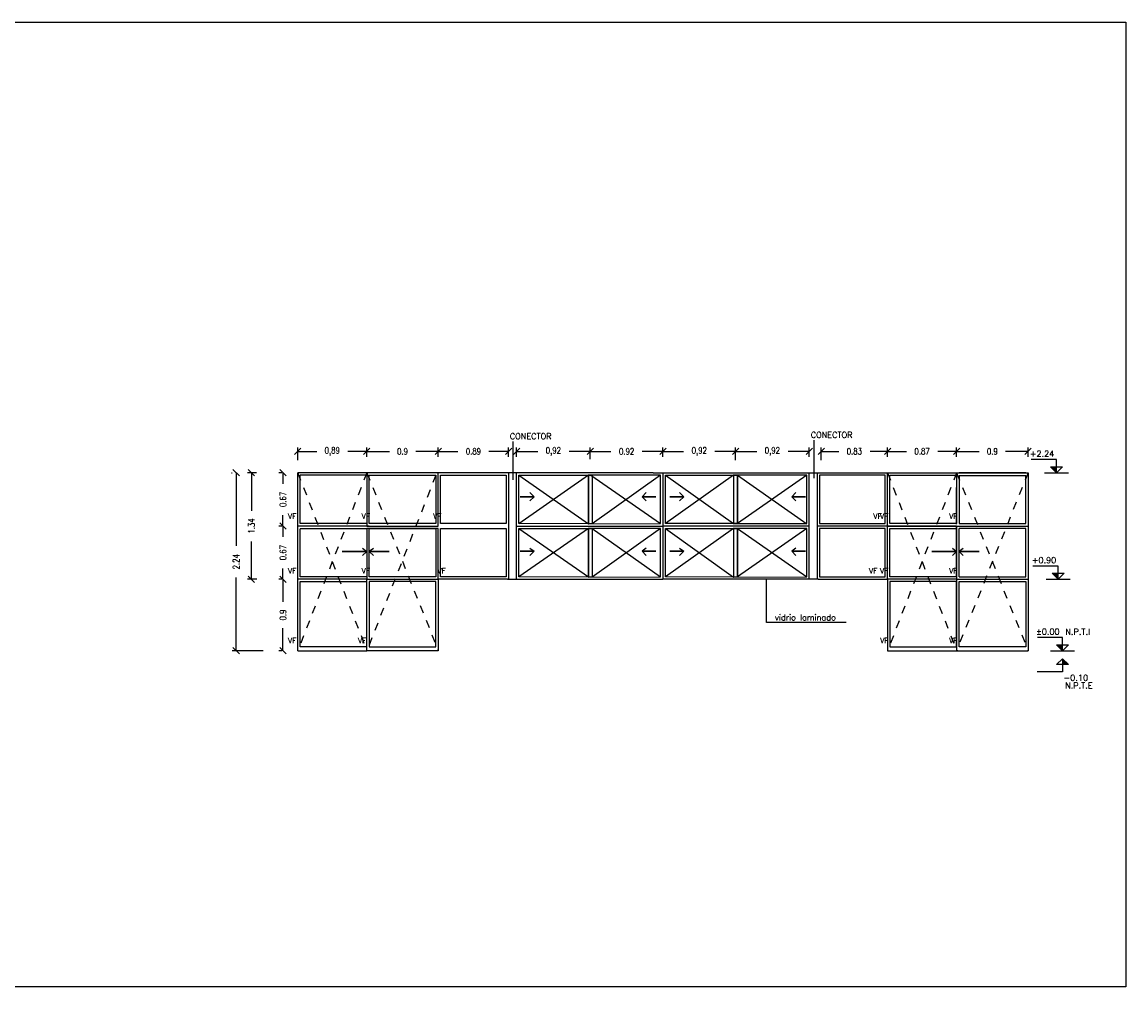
# Model space of a CAD drawing. Header units: millimetres. Extents: x -46 to 202, y -126 to 39.
# Tile 18 of 32: x -32 to -18, y 8 to 20. Entities that reach past the tile are written whole.
import ezdxf

# ---------------------------------------------------------------- set-up
doc = ezdxf.new("R2010")
doc.units = ezdxf.units.MM
doc.header["$LTSCALE"] = 0.01
doc.linetypes.add('HIDDEN', pattern=[0.375, 0.25, -0.125])
for name, color, linetype in [('A ALUMINIO', 4, 'Continuous'), ('A HERRERÍA', 4, 'Continuous'), ('A MURO VISTO', 2, 'Continuous'), ('A PROYECCION', 8, 'Continuous'), ('Acot-p', 2, 'Continuous'), ('NIVELES', 2, 'Continuous'), ('TEXTOS', 2, 'Continuous'), ('TXT', 3, 'Continuous'), ('TXT COTA', 3, 'Continuous'), ('TXT TERMINACIONES', 3, 'Continuous')]:
    doc.layers.add(name, color=color, linetype=linetype)
doc.styles.add('ESC20', font='romans.shx', dxfattribs={"height": 0.03})
doc.styles.add('ROMANS', font='romans.shx')
doc.styles.add('SaAS simplex', font='simplex.shx', dxfattribs={"width": 0.8})
doc.styles.add('STYLE2', font='romans.shx')
doc.dimstyles.new('COTAS 75', dxfattribs={"dimscale": 0.01, "dimtxt": 8, "dimasz": 8, "dimexe": 5, "dimexo": 20, "dimgap": 10, "dimtad": 0, "dimzin": 9, "dimdsep": 46, "dimtxsty": 'SaAS simplex', "dimblk": 'OBLIQUE', "dimcen": 0, "dimclrd": 8, "dimclre": 8, "dimclrt": 256, "dimadec": 1, "dimazin": 0, "dimtfac": 1, "dimtmove": 2, "dimatfit": 3, "dimldrblk": 'OBLIQUE', "dimfxl": 10, "dimlwd": -1, "dimlwe": -1, "dimarcsym": 0})

# ---------------------------------------------------------------- blocks, each defined once
blk = doc.blocks.new('*U7')
at = {"linetype": 'Continuous'}
blk.add_hatch(color=256, dxfattribs=at).paths.add_polyline_path([(-0.151, 7.751), (0, 7.6), (0, 7.751)])
for p, q in [((0, 7.933), (-0.635, 7.933)), ((0, 7.6), (0, 7.933)), ((0, 7.6), (-0.151, 7.751)), ((-0.151, 7.751), (0.151, 7.751)), ((0, 7.6), (0.151, 7.751))]:
    blk.add_line(p, q, dxfattribs=at)
blk.add_line((-0.3, 7.6), (0.3, 7.6))
at = {"linetype": 'Continuous', "style": 'STYLE2'}
blk.add_attdef('NIVEL', (-0.664, 8.005), '', height=0.15, dxfattribs=at)
blk = doc.blocks.new('*U4')
at = {"linetype": 'Continuous'}
blk.add_hatch(color=256, dxfattribs=at).paths.add_polyline_path([(-0.075, 2.825), (0, 2.9), (0, 2.825)])
for p, q in [((0, 2.9), (-0.075, 2.825)), ((-0.075, 2.825), (0.075, 2.825)), ((0, 2.9), (0, 2.733)), ((0, 2.9), (0.075, 2.825)), ((0, 2.733), (0.317, 2.733))]:
    blk.add_line(p, q, dxfattribs=at)
at = {"linetype": 'Continuous', "style": 'ROMANS'}
blk.add_attdef('NIVEL', (-0.014, 2.622), '', height=0.075, dxfattribs=at)
blk = doc.blocks.new('_Oblique')
at = {"layer": 'TXT COTA', "color": 0, "lineweight": -2}
blk.add_line((-0.5, -0.5), (0.5, 0.5), dxfattribs=at)
blk = doc.blocks.new('*D980')
at = {"layer": 'Defpoints', "color": 0, "ltscale": 0.025, "transparency": 16777216}
for p in [(-27.463, 15.024), (-27.463, 14.755, -0.06), (-28.333, 14.715)]:
    blk.add_point(p, dxfattribs=at)
at = {"layer": 'TXT COTA', "color": 8, "ltscale": 0.025, "transparency": 16777216}
for p, q in [((-28.333, 14.915), (-28.333, 15.074)), ((-28.333, 15.024), (-28.094, 15.024)), ((-27.463, 15.024), (-27.702, 15.024)), ((-27.463, 14.955), (-27.463, 15.074))]:
    blk.add_line(p, q, dxfattribs=at)
at = {"layer": 'TXT COTA', "color": 8, "ltscale": 0.025, "transparency": 16777216, "xscale": 0.08, "yscale": 0.08, "zscale": 0.08, "rotation": 180}
blk.add_blockref('_Oblique', (-28.333, 15.024), dxfattribs=at)
at = {"layer": 'TXT COTA', "color": 8, "ltscale": 0.025, "transparency": 16777216, "xscale": 0.08, "yscale": 0.08, "zscale": 0.08}
blk.add_blockref('_Oblique', (-27.463, 15.024), dxfattribs=at)
at = {"layer": 'TXT COTA', "ltscale": 0.025, "transparency": 16777216, "insert": (-27.898, 15.024), "char_height": 0.08, "attachment_point": 5, "style": 'SaAS simplex'}
blk.add_mtext('0,89', dxfattribs=at)
blk = doc.blocks.new('*D981')
at = {"layer": 'Defpoints', "color": 0, "ltscale": 0.025, "transparency": 16777216}
for p in [(-26.563, 15.024), (-27.463, 14.755, -0.06), (-26.563, 14.755, -0.06)]:
    blk.add_point(p, dxfattribs=at)
at = {"layer": 'TXT COTA', "color": 8, "ltscale": 0.025, "transparency": 16777216}
for p, q in [((-27.463, 14.955), (-27.463, 15.074)), ((-27.463, 15.024), (-27.178, 15.024)), ((-26.563, 15.024), (-26.847, 15.024)), ((-26.563, 14.955), (-26.563, 15.074))]:
    blk.add_line(p, q, dxfattribs=at)
at = {"layer": 'TXT COTA', "color": 8, "ltscale": 0.025, "transparency": 16777216, "xscale": 0.08, "yscale": 0.08, "zscale": 0.08, "rotation": 180}
blk.add_blockref('_Oblique', (-27.463, 15.024), dxfattribs=at)
at = {"layer": 'TXT COTA', "color": 8, "ltscale": 0.025, "transparency": 16777216, "xscale": 0.08, "yscale": 0.08, "zscale": 0.08}
blk.add_blockref('_Oblique', (-26.563, 15.024), dxfattribs=at)
at = {"layer": 'TXT COTA', "ltscale": 0.025, "transparency": 16777216, "insert": (-27.013, 15.024), "char_height": 0.08, "attachment_point": 5, "style": 'SaAS simplex'}
blk.add_mtext('0.9', dxfattribs=at)
blk = doc.blocks.new('*D982')
at = {"layer": 'Defpoints', "color": 0, "ltscale": 0.025, "transparency": 16777216}
for p in [(-25.677, 15.024), (-26.563, 14.755, -0.06), (-25.677, 14.755)]:
    blk.add_point(p, dxfattribs=at)
at = {"layer": 'TXT COTA', "color": 8, "ltscale": 0.025, "transparency": 16777216}
for p, q in [((-26.563, 14.955), (-26.563, 15.074)), ((-26.563, 15.024), (-26.316, 15.024)), ((-25.677, 15.024), (-25.924, 15.024)), ((-25.677, 14.955), (-25.677, 15.074))]:
    blk.add_line(p, q, dxfattribs=at)
at = {"layer": 'TXT COTA', "color": 8, "ltscale": 0.025, "transparency": 16777216, "xscale": 0.08, "yscale": 0.08, "zscale": 0.08, "rotation": 180}
blk.add_blockref('_Oblique', (-26.563, 15.024), dxfattribs=at)
at = {"layer": 'TXT COTA', "color": 8, "ltscale": 0.025, "transparency": 16777216, "xscale": 0.08, "yscale": 0.08, "zscale": 0.08}
blk.add_blockref('_Oblique', (-25.677, 15.024), dxfattribs=at)
at = {"layer": 'TXT COTA', "ltscale": 0.025, "transparency": 16777216, "insert": (-26.12, 15.024), "char_height": 0.08, "attachment_point": 5, "style": 'SaAS simplex'}
blk.add_mtext('0.89', dxfattribs=at)
blk = doc.blocks.new('*D983')
at = {"layer": 'Defpoints', "color": 0, "ltscale": 0.025, "transparency": 16777216}
for p in [(-24.649, 15.024), (-25.577, 14.755, -0.029), (-24.649, 14.725, -0.016)]:
    blk.add_point(p, dxfattribs=at)
at = {"layer": 'TXT COTA', "color": 8, "ltscale": 0.025, "transparency": 16777216}
for p, q in [((-25.577, 14.955), (-25.577, 15.074)), ((-25.577, 15.024), (-25.311, 15.024)), ((-24.649, 15.024), (-24.916, 15.024)), ((-24.649, 14.925), (-24.649, 15.074))]:
    blk.add_line(p, q, dxfattribs=at)
at = {"layer": 'TXT COTA', "color": 8, "ltscale": 0.025, "transparency": 16777216, "xscale": 0.08, "yscale": 0.08, "zscale": 0.08, "rotation": 180}
blk.add_blockref('_Oblique', (-25.577, 15.024), dxfattribs=at)
at = {"layer": 'TXT COTA', "color": 8, "ltscale": 0.025, "transparency": 16777216, "xscale": 0.08, "yscale": 0.08, "zscale": 0.08}
blk.add_blockref('_Oblique', (-24.649, 15.024), dxfattribs=at)
at = {"layer": 'TXT COTA', "ltscale": 0.025, "transparency": 16777216, "insert": (-25.113, 15.024), "char_height": 0.08, "attachment_point": 5, "style": 'SaAS simplex'}
blk.add_mtext('0,92', dxfattribs=at)
blk = doc.blocks.new('*D984')
at = {"layer": 'Defpoints', "color": 0, "ltscale": 0.025, "transparency": 16777216}
for p in [(-23.733, 15.024), (-23.733, 14.755, -0.03), (-24.649, 14.725, -0.016)]:
    blk.add_point(p, dxfattribs=at)
at = {"layer": 'TXT COTA', "color": 8, "ltscale": 0.025, "transparency": 16777216}
for p, q in [((-24.649, 14.925), (-24.649, 15.074)), ((-24.649, 15.024), (-24.389, 15.024)), ((-23.733, 15.024), (-23.994, 15.024)), ((-23.733, 14.955), (-23.733, 15.074))]:
    blk.add_line(p, q, dxfattribs=at)
at = {"layer": 'TXT COTA', "color": 8, "ltscale": 0.025, "transparency": 16777216, "xscale": 0.08, "yscale": 0.08, "zscale": 0.08, "rotation": 180}
blk.add_blockref('_Oblique', (-24.649, 15.024), dxfattribs=at)
at = {"layer": 'TXT COTA', "color": 8, "ltscale": 0.025, "transparency": 16777216, "xscale": 0.08, "yscale": 0.08, "zscale": 0.08}
blk.add_blockref('_Oblique', (-23.733, 15.024), dxfattribs=at)
at = {"layer": 'TXT COTA', "ltscale": 0.025, "transparency": 16777216, "insert": (-24.191, 15.024), "char_height": 0.08, "attachment_point": 5, "style": 'SaAS simplex'}
blk.add_mtext('0.92', dxfattribs=at)
blk = doc.blocks.new('*D985')
at = {"layer": 'Defpoints', "color": 0, "ltscale": 0.025, "transparency": 16777216}
for p in [(-22.819, 15.024), (-23.733, 14.755, -0.03), (-22.819, 14.725, 0.028)]:
    blk.add_point(p, dxfattribs=at)
at = {"layer": 'TXT COTA', "color": 8, "ltscale": 0.025, "transparency": 16777216}
for p, q in [((-23.733, 14.955), (-23.733, 15.074)), ((-23.733, 15.024), (-23.474, 15.024)), ((-22.819, 15.024), (-23.079, 15.024)), ((-22.819, 14.925), (-22.819, 15.074))]:
    blk.add_line(p, q, dxfattribs=at)
at = {"layer": 'TXT COTA', "color": 8, "ltscale": 0.025, "transparency": 16777216, "xscale": 0.08, "yscale": 0.08, "zscale": 0.08, "rotation": 180}
blk.add_blockref('_Oblique', (-23.733, 15.024), dxfattribs=at)
at = {"layer": 'TXT COTA', "color": 8, "ltscale": 0.025, "transparency": 16777216, "xscale": 0.08, "yscale": 0.08, "zscale": 0.08}
blk.add_blockref('_Oblique', (-22.819, 15.024), dxfattribs=at)
at = {"layer": 'TXT COTA', "ltscale": 0.025, "transparency": 16777216, "insert": (-23.276, 15.024), "char_height": 0.08, "attachment_point": 5, "style": 'SaAS simplex'}
blk.add_mtext('0,92', dxfattribs=at)
blk = doc.blocks.new('*D986')
at = {"layer": 'Defpoints', "color": 0, "ltscale": 0.025, "transparency": 16777216}
for p in [(-20.905, 15.024), (-20.905, 14.755, -0.06), (-21.74, 14.715)]:
    blk.add_point(p, dxfattribs=at)
at = {"layer": 'TXT COTA', "color": 8, "ltscale": 0.025, "transparency": 16777216}
for p, q in [((-21.74, 14.915), (-21.74, 15.074)), ((-21.74, 15.024), (-21.52, 15.024)), ((-20.905, 15.024), (-21.125, 15.024)), ((-20.905, 14.955), (-20.905, 15.074))]:
    blk.add_line(p, q, dxfattribs=at)
at = {"layer": 'TXT COTA', "color": 8, "ltscale": 0.025, "transparency": 16777216, "xscale": 0.08, "yscale": 0.08, "zscale": 0.08, "rotation": 180}
blk.add_blockref('_Oblique', (-21.74, 15.024), dxfattribs=at)
at = {"layer": 'TXT COTA', "color": 8, "ltscale": 0.025, "transparency": 16777216, "xscale": 0.08, "yscale": 0.08, "zscale": 0.08}
blk.add_blockref('_Oblique', (-20.905, 15.024), dxfattribs=at)
at = {"layer": 'TXT COTA', "ltscale": 0.025, "transparency": 16777216, "insert": (-21.323, 15.024), "char_height": 0.08, "attachment_point": 5, "style": 'SaAS simplex'}
blk.add_mtext('0.83', dxfattribs=at)
blk = doc.blocks.new('*D987')
at = {"layer": 'Defpoints', "color": 0, "ltscale": 0.025, "transparency": 16777216}
for p in [(-20.035, 15.024), (-20.905, 14.755, -0.06), (-20.035, 14.755, -0.029)]:
    blk.add_point(p, dxfattribs=at)
at = {"layer": 'TXT COTA', "color": 8, "ltscale": 0.025, "transparency": 16777216}
for p, q in [((-20.905, 14.955), (-20.905, 15.074)), ((-20.905, 15.024), (-20.668, 15.024)), ((-20.035, 15.024), (-20.273, 15.024)), ((-20.035, 14.955), (-20.035, 15.074))]:
    blk.add_line(p, q, dxfattribs=at)
at = {"layer": 'TXT COTA', "color": 8, "ltscale": 0.025, "transparency": 16777216, "xscale": 0.08, "yscale": 0.08, "zscale": 0.08, "rotation": 180}
blk.add_blockref('_Oblique', (-20.905, 15.024), dxfattribs=at)
at = {"layer": 'TXT COTA', "color": 8, "ltscale": 0.025, "transparency": 16777216, "xscale": 0.08, "yscale": 0.08, "zscale": 0.08}
blk.add_blockref('_Oblique', (-20.035, 15.024), dxfattribs=at)
at = {"layer": 'TXT COTA', "ltscale": 0.025, "transparency": 16777216, "insert": (-20.47, 15.024), "char_height": 0.08, "attachment_point": 5, "style": 'SaAS simplex'}
blk.add_mtext('0.87', dxfattribs=at)
blk = doc.blocks.new('*D988')
at = {"layer": 'Defpoints', "color": 0, "ltscale": 0.025, "transparency": 16777216}
for p in [(-28.651, 14.755), (-28.915, 13.415), (-28.648, 13.415, -0.059)]:
    blk.add_point(p, dxfattribs=at)
at = {"layer": 'TXT COTA', "color": 8, "ltscale": 0.025, "transparency": 16777216}
for p, q in [((-28.851, 14.755), (-28.965, 14.755)), ((-28.915, 14.755), (-28.915, 14.278)), ((-28.915, 13.415), (-28.915, 13.892)), ((-28.848, 13.415), (-28.965, 13.415))]:
    blk.add_line(p, q, dxfattribs=at)
at = {"layer": 'TXT COTA', "color": 8, "ltscale": 0.025, "transparency": 16777216, "xscale": 0.08, "yscale": 0.08, "zscale": 0.08}
for p, rotation in [((-28.915, 14.755), 90), ((-28.915, 13.415), 270)]:
    blk.add_blockref('_Oblique', p, dxfattribs=dict(at, rotation=rotation))
at = {"layer": 'TXT COTA', "ltscale": 0.025, "transparency": 16777216, "insert": (-28.915, 14.085), "char_height": 0.08, "attachment_point": 5, "rotation": 90, "style": 'SaAS simplex'}
blk.add_mtext('1.34', dxfattribs=at)
blk = doc.blocks.new('*D989')
at = {"layer": 'Defpoints', "color": 0, "transparency": 16777216}
for p in [(-29.108, 14.755), (-28.965, 14.755), (-28.569, 12.515, 0.145)]:
    blk.add_point(p, dxfattribs=at)
at = {"layer": 'TXT COTA', "color": 8, "transparency": 16777216}
for p, q in [((-29.165, 14.755), (-29.158, 14.755)), ((-29.108, 14.755), (-29.108, 13.834)), ((-29.108, 12.515), (-29.108, 13.436)), ((-28.769, 12.515), (-29.158, 12.515))]:
    blk.add_line(p, q, dxfattribs=at)
at = {"layer": 'TXT COTA', "color": 8, "transparency": 16777216, "xscale": 0.08, "yscale": 0.08, "zscale": 0.08}
for p, rotation in [((-29.108, 14.755), 90), ((-29.108, 12.515), 270)]:
    blk.add_blockref('_Oblique', p, dxfattribs=dict(at, rotation=rotation))
at = {"layer": 'TXT COTA', "transparency": 16777216, "insert": (-29.108, 13.635), "char_height": 0.08, "attachment_point": 5, "rotation": 90, "style": 'SaAS simplex'}
blk.add_mtext('2.24', dxfattribs=at)
blk = doc.blocks.new('*D990')
at = {"layer": 'Defpoints', "color": 0, "ltscale": 0.025, "transparency": 16777216}
for p in [(-28.333, 14.755), (-28.519, 14.085), (-28.333, 14.085, -0.204)]:
    blk.add_point(p, dxfattribs=at)
at = {"layer": 'TXT COTA', "color": 8, "ltscale": 0.025, "transparency": 16777216}
for p, q in [((-28.533, 14.755), (-28.569, 14.755)), ((-28.519, 14.755), (-28.519, 14.618)), ((-28.519, 14.085), (-28.519, 14.222)), ((-28.533, 14.085), (-28.569, 14.085))]:
    blk.add_line(p, q, dxfattribs=at)
at = {"layer": 'TXT COTA', "color": 8, "ltscale": 0.025, "transparency": 16777216, "xscale": 0.08, "yscale": 0.08, "zscale": 0.08}
for p, rotation in [((-28.519, 14.755), 90), ((-28.519, 14.085), 270)]:
    blk.add_blockref('_Oblique', p, dxfattribs=dict(at, rotation=rotation))
at = {"layer": 'TXT COTA', "ltscale": 0.025, "transparency": 16777216, "insert": (-28.519, 14.42), "char_height": 0.08, "attachment_point": 5, "rotation": 90, "style": 'SaAS simplex'}
blk.add_mtext('0.67', dxfattribs=at)
blk = doc.blocks.new('*D991')
at = {"layer": 'Defpoints', "color": 0, "ltscale": 0.025, "transparency": 16777216}
for p in [(-28.333, 14.085, -0.204), (-28.519, 13.415), (-28.332, 13.415, -0.06)]:
    blk.add_point(p, dxfattribs=at)
at = {"layer": 'TXT COTA', "color": 8, "ltscale": 0.025, "transparency": 16777216}
for p, q in [((-28.533, 14.085), (-28.569, 14.085)), ((-28.519, 14.085), (-28.519, 13.947)), ((-28.519, 13.415), (-28.519, 13.552)), ((-28.532, 13.415), (-28.569, 13.415))]:
    blk.add_line(p, q, dxfattribs=at)
at = {"layer": 'TXT COTA', "color": 8, "ltscale": 0.025, "transparency": 16777216, "xscale": 0.08, "yscale": 0.08, "zscale": 0.08}
for p, rotation in [((-28.519, 14.085), 90), ((-28.519, 13.415), 270)]:
    blk.add_blockref('_Oblique', p, dxfattribs=dict(at, rotation=rotation))
at = {"layer": 'TXT COTA', "ltscale": 0.025, "transparency": 16777216, "insert": (-28.519, 13.75), "char_height": 0.08, "attachment_point": 5, "rotation": 90, "style": 'SaAS simplex'}
blk.add_mtext('0.67', dxfattribs=at)
blk = doc.blocks.new('*D992')
at = {"layer": 'Defpoints', "color": 0, "ltscale": 0.025, "transparency": 16777216}
for p in [(-21.89, 15.024), (-21.89, 14.755, -0.029), (-22.819, 14.715)]:
    blk.add_point(p, dxfattribs=at)
at = {"layer": 'TXT COTA', "color": 8, "ltscale": 0.025, "transparency": 16777216}
for p, q in [((-22.819, 14.915), (-22.819, 15.074)), ((-22.819, 15.024), (-22.552, 15.024)), ((-21.89, 15.024), (-22.157, 15.024)), ((-21.89, 14.955), (-21.89, 15.074))]:
    blk.add_line(p, q, dxfattribs=at)
at = {"layer": 'TXT COTA', "color": 8, "ltscale": 0.025, "transparency": 16777216, "xscale": 0.08, "yscale": 0.08, "zscale": 0.08, "rotation": 180}
blk.add_blockref('_Oblique', (-22.819, 15.024), dxfattribs=at)
at = {"layer": 'TXT COTA', "color": 8, "ltscale": 0.025, "transparency": 16777216, "xscale": 0.08, "yscale": 0.08, "zscale": 0.08}
blk.add_blockref('_Oblique', (-21.89, 15.024), dxfattribs=at)
at = {"layer": 'TXT COTA', "ltscale": 0.025, "transparency": 16777216, "insert": (-22.355, 15.024), "char_height": 0.08, "attachment_point": 5, "style": 'SaAS simplex'}
blk.add_mtext('0,92', dxfattribs=at)
blk = doc.blocks.new('*D993')
at = {"layer": 'Defpoints', "color": 0, "ltscale": 0.025, "transparency": 16777216}
for p in [(-19.135, 15.024), (-20.035, 14.755, -0.06), (-19.135, 14.755, -0.029)]:
    blk.add_point(p, dxfattribs=at)
at = {"layer": 'TXT COTA', "color": 8, "ltscale": 0.025, "transparency": 16777216}
for p, q in [((-20.035, 14.955), (-20.035, 15.074)), ((-20.035, 15.024), (-19.751, 15.024)), ((-19.135, 15.024), (-19.42, 15.024)), ((-19.135, 14.955), (-19.135, 15.074))]:
    blk.add_line(p, q, dxfattribs=at)
at = {"layer": 'TXT COTA', "color": 8, "ltscale": 0.025, "transparency": 16777216, "xscale": 0.08, "yscale": 0.08, "zscale": 0.08, "rotation": 180}
blk.add_blockref('_Oblique', (-20.035, 15.024), dxfattribs=at)
at = {"layer": 'TXT COTA', "color": 8, "ltscale": 0.025, "transparency": 16777216, "xscale": 0.08, "yscale": 0.08, "zscale": 0.08}
blk.add_blockref('_Oblique', (-19.135, 15.024), dxfattribs=at)
at = {"layer": 'TXT COTA', "ltscale": 0.025, "transparency": 16777216, "insert": (-19.585, 15.024), "char_height": 0.08, "attachment_point": 5, "style": 'SaAS simplex'}
blk.add_mtext('0.9', dxfattribs=at)
blk = doc.blocks.new('*D994')
at = {"layer": 'Defpoints', "color": 0, "ltscale": 0.025, "transparency": 16777216}
for p in [(-28.333, 13.415, -0.204), (-28.519, 12.515), (-28.332, 12.515, -0.203)]:
    blk.add_point(p, dxfattribs=at)
at = {"layer": 'TXT COTA', "color": 8, "ltscale": 0.025, "transparency": 16777216}
for p, q in [((-28.533, 13.415), (-28.569, 13.415)), ((-28.519, 13.415), (-28.519, 13.13)), ((-28.519, 12.515), (-28.519, 12.799)), ((-28.532, 12.515), (-28.569, 12.515))]:
    blk.add_line(p, q, dxfattribs=at)
at = {"layer": 'TXT COTA', "color": 8, "ltscale": 0.025, "transparency": 16777216, "xscale": 0.08, "yscale": 0.08, "zscale": 0.08}
for p, rotation in [((-28.519, 13.415), 90), ((-28.519, 12.515), 270)]:
    blk.add_blockref('_Oblique', p, dxfattribs=dict(at, rotation=rotation))
at = {"layer": 'TXT COTA', "ltscale": 0.025, "transparency": 16777216, "insert": (-28.519, 12.965), "char_height": 0.08, "attachment_point": 5, "rotation": 90, "style": 'SaAS simplex'}
blk.add_mtext('0.9', dxfattribs=at)

msp = doc.modelspace()

# ---------------------------------------------------------------- linework, layer by layer
at = {"layer": 'A ALUMINIO'}
for p, q in [((-28.333, 12.515), (-28.333, 14.755, 0.059)), ((-25.577, 13.415, -0.029), (-25.577, 14.755, 0.029)), ((-23.733, 14.755, 0.029), (-23.733, 13.414, -0.001)), ((-21.89, 13.415, -0.029), (-21.89, 14.755, 0.029)), ((-20.905, 13.415), (-20.905, 14.755, -0.001)), ((-20.035, 14.755, 0.03), (-19.135, 14.755, 0.03)), ((-19.165, 14.755, 0.03), (-20.005, 14.755, 0.03)), ((-19.135, 14.755, 0.03), (-19.135, 12.515, 0.03)), ((-27.463, 14.725, 0.029), (-28.303, 14.725, 0.029)), ((-28.303, 14.115, 0), (-28.303, 14.725, 0)), ((-24.672, 14.113, -0.028), (-24.672, 14.725, 0.086)), ((-22.795, 14.115, 0.087), (-22.796, 14.725, 0.086)), ((-20.005, 14.72, 0), (-20.005, 14.115, -0.087)), ((-20.005, 14.72, 0), (-19.165, 14.72, 0)), ((-20.035, 14.107, -0.088), (-20.035, 14.57, 0)), ((-27.432, 14.085, -0.146), (-28.332, 14.085, -0.146)), ((-27.463, 14.115, 0.001), (-28.303, 14.115, 0)), ((-28.303, 13.445), (-28.303, 14.048, 0)), ((-27.463, 14.048, 0.001), (-28.303, 14.048, 0)), ((-24.672, 13.443, 0.03), (-24.672, 14.054, -0.031)), ((-22.795, 13.443, 0.03), (-22.795, 14.055, 0.088)), ((-20.035, 13.445), (-20.035, 14.077, -0.088)), ((-20.005, 13.445), (-20.005, 14.055, -0.087)), ((-27.463, 13.415), (-28.332, 13.415, -0.001)), ((-27.463, 13.445), (-28.303, 13.445)), ((-28.302, 12.565), (-28.303, 13.385)), ((-28.303, 13.385), (-27.463, 13.385)), ((-25.691, 13.415, -0.088), (-26.563, 13.415)), ((-21.777, 13.415, -0.088), (-20.905, 13.415)), ((-20.905, 13.415, 0.029), (-20.905, 12.515, 0.015)), ((-20.035, 13.415), (-20.905, 13.415, 0.029)), ((-20.035, 13.415), (-20.035, 12.515, 0.015)), ((-28.332, 12.515), (-27.462, 12.515)), ((-27.462, 12.565), (-28.302, 12.565)), ((-20.905, 12.515, 0.043), (-19.135, 12.515, 0.03))]:
    msp.add_line(p, q, dxfattribs=at)
for points, elevation in [([(-23.856, 14.755), (-26.297, 14.755), (-28.333, 14.755)], 0.059), ([(-23.856, 14.755), (-20.035, 14.755)], 0.03), ([(-25.547, 14.725), (-24.672, 14.725)], -0.001), ([(-25.577, 14.085), (-23.733, 14.085)], -0.058), ([(-21.89, 14.085), (-23.733, 14.085)], -0.058), ([(-20.035, 14.085), (-21.79, 14.085)], -0.058), ([(-20.905, 14.077), (-20.905, 14.085), (-20.035, 14.085), (-20.035, 13.415)], 0)]:
    msp.add_lwpolyline(points, dxfattribs=dict(at, elevation=elevation))
for points, elevation in [([(-26.563, 14.755), (-27.463, 14.755), (-27.463, 14.085), (-26.563, 14.085)], -0.001), ([(-25.677, 13.415), (-25.577, 13.415), (-25.577, 14.755), (-25.677, 14.755)], 0.059), ([(-21.79, 13.415), (-21.89, 13.415), (-21.89, 14.755), (-21.79, 14.755)], 0.059), ([(-26.593, 14.115), (-27.433, 14.115), (-27.433, 14.725), (-26.593, 14.725)], -0.001), ([(-26.533, 14.725), (-25.707, 14.725), (-25.707, 14.115), (-26.533, 14.115)], -0.001), ([(-25.547, 14.725), (-24.625, 14.725), (-24.625, 14.113), (-25.547, 14.115)], 0.087), ([(-23.766, 14.725), (-24.672, 14.725), (-24.672, 14.113), (-23.766, 14.115)], -0.001), ([(-23.702, 14.725), (-22.796, 14.725), (-22.796, 14.115), (-23.702, 14.115)], -0.001), ([(-21.921, 14.725), (-22.843, 14.725), (-22.843, 14.115), (-21.921, 14.115)], 0.087), ([(-20.935, 14.725), (-21.76, 14.725), (-21.76, 14.115), (-20.935, 14.115)], -0.001), ([(-20.875, 14.725), (-20.035, 14.725), (-20.035, 14.115), (-20.875, 14.115)], -0.001), ([(-26.563, 14.055), (-27.463, 14.055), (-27.463, 13.415), (-26.563, 13.415)], 0), ([(-26.593, 13.445), (-27.433, 13.445), (-27.433, 14.055), (-26.593, 14.055)], 0), ([(-26.533, 14.055), (-25.707, 14.055), (-25.707, 13.445), (-26.533, 13.445)], 0), ([(-25.547, 14.055), (-24.625, 14.053), (-24.625, 13.443), (-25.547, 13.445)], 0.088), ([(-23.766, 14.055), (-24.672, 14.053), (-24.672, 13.443), (-23.766, 13.445)], 0), ([(-23.702, 14.055), (-22.795, 14.055), (-22.795, 13.443), (-23.702, 13.445)], 0), ([(-21.921, 14.055), (-22.843, 14.055), (-22.843, 13.443), (-21.921, 13.445)], 0.088), ([(-20.935, 14.055), (-21.76, 14.055), (-21.76, 13.445), (-20.935, 13.445)], 0), ([(-20.875, 14.055), (-20.035, 14.055), (-20.035, 13.445), (-20.875, 13.445)], 0), ([(-27.463, 13.415), (-26.563, 13.415), (-26.562, 12.515), (-27.462, 12.515)], 0), ([(-27.432, 12.565), (-26.592, 12.565), (-26.593, 13.385), (-27.433, 13.385)], 0), ([(-20.875, 12.565), (-20.035, 12.565), (-20.035, 13.385), (-20.875, 13.385)], 0), ([(-19.165, 12.565), (-20.005, 12.565), (-20.005, 13.385), (-19.165, 13.385)], 0)]:
    msp.add_lwpolyline(points, close=True, dxfattribs=dict(at, elevation=elevation))
for points in [[(-25.691, 13.415), (-23.733, 13.415)], [(-21.777, 13.415), (-23.734, 13.415)]]:
    msp.add_lwpolyline(points, dxfattribs=at)
at = {"layer": 'A HERRERÍA'}
for p, q in [((-20.035, 14.085, -0.058), (-19.135, 14.085, -0.058)), ((-20.035, 14.085, -0.058), (-19.135, 14.085, -0.058)), ((-20.035, 13.415), (-19.135, 13.415))]:
    msp.add_line(p, q, dxfattribs=at)
at = {"layer": 'A HERRERÍA', "elevation": 0}
for points in [[(-20.005, 14.115), (-19.165, 14.115), (-19.165, 14.72)], [(-20.005, 13.445), (-19.165, 13.445), (-19.165, 14.055), (-20.005, 14.055)]]:
    msp.add_lwpolyline(points, dxfattribs=at)
at = {"layer": 'A MURO VISTO', "color": 5, "elevation": 0.087}
msp.add_lwpolyline([(-22.843, 14.725), (-22.796, 14.725)], dxfattribs=at)
at = {"layer": 'A PROYECCION', "linetype": 'HIDDEN'}
for p, q in [((-28.333, 14.755, 0.03), (-27.462, 12.515)), ((-27.463, 14.755, -0.001), (-28.332, 12.515)), ((-27.463, 14.755, -0.001), (-26.562, 12.515)), ((-20.035, 14.755, -0.001), (-20.905, 12.515, 0.043)), ((-20.905, 14.755, 0.03), (-20.035, 12.515, 0.015)), ((-19.135, 14.755, 0.03), (-20.035, 12.515, 0.015)), ((-20.035, 14.755, -0.001), (-19.135, 12.515, 0.015)), ((-26.593, 14.725, -0.001), (-27.462, 12.515))]:
    msp.add_line(p, q, dxfattribs=at)
at = {"layer": 'A PROYECCION'}
for p, q in [((-24.672, 14.725, 0.028), (-25.547, 14.113, -0.089)), ((-25.547, 14.725, -0.001), (-24.672, 14.113, -0.028)), ((-24.642, 14.725, 0.028), (-23.766, 14.115, -0.09)), ((-23.766, 14.725, -0.001), (-24.625, 14.113, -0.001)), ((-22.843, 14.725, 0.087), (-23.702, 14.115, -0.09)), ((-23.702, 14.725, -0.001), (-22.843, 14.115, -0.087)), ((-22.796, 14.725, 0.028), (-21.921, 14.113, -0.089)), ((-21.921, 14.725, -0.001), (-22.795, 14.115, 0.087)), ((-25.547, 14.055, -0.088), (-24.672, 13.445, 0.03)), ((-24.672, 14.054, -0.031), (-25.547, 13.445, 0)), ((-23.766, 14.055, -0.088), (-24.625, 13.443, 0.088)), ((-24.625, 14.053, 0), (-23.766, 13.445, -0.001)), ((-22.843, 14.055, -0.087), (-23.702, 13.445, -0.001)), ((-23.702, 14.055, -0.088), (-22.843, 13.443, 0.088)), ((-22.795, 14.055, 0.088), (-21.921, 13.445, 0)), ((-21.921, 14.055, -0.088), (-22.795, 13.445, 0.03)), ((-27.463, 13.765), (-27.774, 13.765)), ((-27.774, 13.765), (-27.463, 13.765)), ((-27.516, 13.804, 0), (-27.463, 13.765)), ((-27.463, 13.765), (-27.516, 13.712)), ((-27.379, 13.803, 0), (-27.433, 13.765)), ((-27.433, 13.765), (-27.18, 13.765)), ((-27.18, 13.765), (-27.433, 13.765)), ((-27.433, 13.765), (-27.379, 13.712)), ((-20.035, 13.765, -0.001), (-20.346, 13.765, -0.001)), ((-20.346, 13.765, -0.001), (-20.035, 13.765, -0.001)), ((-20.088, 13.804, -0.001), (-20.035, 13.765, -0.001)), ((-20.035, 13.765, -0.001), (-20.088, 13.712, -0.001)), ((-19.952, 13.803, -0.001), (-20.005, 13.765, -0.001)), ((-20.005, 13.765, -0.001), (-19.753, 13.765, -0.001)), ((-19.753, 13.765, -0.001), (-20.005, 13.765, -0.001)), ((-20.005, 13.765, -0.001), (-19.952, 13.712, -0.001))]:
    msp.add_line(p, q, dxfattribs=at)
for points, elevation in [([(-25.409, 14.506), (-25.356, 14.453), (-25.53, 14.453), (-25.356, 14.453), (-25.409, 14.4)], -0.03), ([(-23.944, 14.506), (-23.997, 14.453), (-23.823, 14.453), (-23.997, 14.453), (-23.944, 14.4)], -0.001), ([(-23.524, 14.506), (-23.471, 14.453), (-23.645, 14.453), (-23.471, 14.453), (-23.524, 14.4)], -0.001), ([(-22.058, 14.506), (-22.112, 14.453), (-21.938, 14.453), (-22.112, 14.453), (-22.058, 14.4)], -0.03), ([(-25.409, 13.807), (-25.356, 13.768), (-25.53, 13.768), (-25.356, 13.768), (-25.409, 13.715)], -0.029), ([(-23.944, 13.807), (-23.997, 13.768), (-23.823, 13.768), (-23.997, 13.768), (-23.944, 13.715)], 0), ([(-23.524, 13.807), (-23.471, 13.768), (-23.645, 13.768), (-23.471, 13.768), (-23.524, 13.715)], 0), ([(-22.058, 13.807), (-22.112, 13.768), (-21.938, 13.768), (-22.112, 13.768), (-22.058, 13.715)], -0.029)]:
    msp.add_lwpolyline(points, dxfattribs=dict(at, elevation=elevation))
at = {"layer": 'TXT'}
msp.add_lwpolyline([(-45.705, 20.429), (-17.903, 20.429), (-17.903, 8.283), (-45.705, 8.283)], close=True, dxfattribs=at)
at = {"layer": 'TXT COTA', "color": 1}
for p, q in [((-21.831, 14.686, 0.059), (-21.831, 15.166, 0.059)), ((-25.62, 14.668, 0.059), (-25.62, 15.149, 0.059))]:
    msp.add_line(p, q, dxfattribs=at)
at = {"layer": 'TXT COTA', "color": 1, "elevation": 0.059}
msp.add_lwpolyline([(-21.425, 12.87), (-22.429, 12.87), (-22.429, 13.406)], dxfattribs=at)

# ---------------------------------------------------------------- block references
at = {"layer": 'Acot-p', "ltscale": 0.025}
ref = msp.add_blockref('*U4', (-18.703, 9.515), dxfattribs=dict(at, xscale=-1))
ref.add_attrib('NIVEL', '-0.10', (-18.688, 12.137), dxfattribs={"layer": '0', "linetype": 'Continuous', "height": 0.075, "style": 'ROMANS'})
at = {"layer": 'NIVELES', "ltscale": 0.025}
ref = msp.add_blockref('*U7', (-18.777, 10.955, 0.03), dxfattribs=dict(at, xscale=0.5, yscale=0.5, zscale=0.5))
ref.add_attrib('NIVEL', '+2.24', (-19.113, 14.958, 0.03), dxfattribs={"layer": '0', "linetype": 'Continuous', "height": 0.075, "style": 'STYLE2'})
at = {"layer": 'NIVELES', "ltscale": 0.025, "xscale": 0.5, "yscale": 0.5, "zscale": 0.5}
for p, values in [((-18.757, 9.615), {'NIVEL': '+0.90'}), ((-18.701, 8.715), {'NIVEL': '%%P0.00'})]:
    msp.add_blockref('*U7', p, dxfattribs=at).add_auto_attribs(values)

# ---------------------------------------------------------------- texts
at = {"layer": 'TEXTOS', "ltscale": 0.025, "char_height": 0.075, "width": 0.25975, "attachment_point": 1, "style": 'ROMANS'}
for s, insert in [('N.P.T.I', (-18.666, 12.792)), ('N.P.T.E', (-18.669, 12.114))]:
    msp.add_mtext(s, dxfattribs=dict(at, insert=insert))
at = {"layer": 'TXT COTA', "ltscale": 0.025, "char_height": 0.0748, "attachment_point": 1, "style": 'ESC20'}
for s, insert, width in [('CONECTOR', (-25.662, 15.252, 0.059), 1.58037), ('CONECTOR', (-21.872, 15.269, 0.059), 1.58037), ('vidrio laminado', (-22.324, 12.972, 0.059), 1.79858)]:
    msp.add_mtext(s, dxfattribs=dict(at, insert=insert, width=width))
at = {"layer": 'TXT TERMINACIONES', "color": 252, "char_height": 0.0678, "attachment_point": 3, "style": 'ROMANS'}
for insert in [(-28.351, 14.242, -0.001), (-27.422, 14.242, -0.001), (-26.522, 14.242, -0.001), (-20.895, 14.242, -0.001), (-20.025, 14.242, -0.001), (-28.351, 13.556), (-27.422, 13.556), (-26.467, 13.556), (-20.895, 13.556), (-20.025, 13.556, 0), (-28.351, 12.676), (-27.47, 12.676), (-20.894, 12.676, 0.015), (-20.024, 12.676, 0.015)]:
    msp.add_mtext(' VF', dxfattribs=dict(at, insert=insert))
at = {"layer": 'TXT TERMINACIONES', "color": 252, "char_height": 0.0678, "attachment_point": 1, "rotation": 0.0012, "style": 'ROMANS'}
for insert in [(-21.13, 14.242, -0.001), (-21.185, 13.556)]:
    msp.add_mtext(' VF', dxfattribs=dict(at, insert=insert))

# ---------------------------------------------------------------- dimensions: what is measured, and where the dimension line sits
at = {"layer": 'TXT COTA', "ltscale": 0.025}
for base, p1, p2, text, picture, middle in [((-27.463, 15.024, 0.059), (-28.333, 14.715, 0.059), (-27.463, 14.755, -0.001), '0,89', '*D980', (-27.898, 15.024, 0.059)), ((-24.649, 15.024, 0.059), (-25.577, 14.755, 0.029), (-24.649, 14.725, 0.043), '0,92', '*D983', (-25.113, 15.024, 0.059)), ((-22.819, 15.024, 0.059), (-23.733, 14.755, 0.029), (-22.819, 14.725, 0.087), '0,92', '*D985', (-23.276, 15.024, 0.059)), ((-21.89, 15.024, 0.059), (-22.819, 14.715, 0.059), (-21.89, 14.755, 0.029), '0,92', '*D992', (-22.355, 15.024, 0.059))]:
    dim = msp.add_linear_dim(base=base, p1=p1, p2=p2, text=text, dimstyle='COTAS 75', dxfattribs=at)
    dim.commit()
    dim.dimension.update_dxf_attribs({"geometry": picture, "text_midpoint": middle})
for base, p1, p2, picture, middle in [((-26.563, 15.024, 0.059), (-27.463, 14.755, -0.001), (-26.563, 14.755, -0.001), '*D981', (-27.013, 15.024, 0.059)), ((-25.677, 15.024, 0.059), (-26.563, 14.755, -0.001), (-25.677, 14.755, 0.059), '*D982', (-26.12, 15.024, 0.059)), ((-23.733, 15.024, 0.059), (-24.649, 14.725, 0.043), (-23.733, 14.755, 0.029), '*D984', (-24.191, 15.024, 0.059)), ((-20.9053, 15.0237, 0.0587), (-21.7402, 14.7152, 0.0587), (-20.9053, 14.7553, -0.001), '*D986', (-21.3228, 15.0237, 0.0587)), ((-20.035, 15.024, 0.059), (-20.905, 14.755, -0.001), (-20.035, 14.755, 0.03), '*D987', (-20.47, 15.024, 0.059)), ((-19.135, 15.024, 0.059), (-20.035, 14.755, -0.001), (-19.135, 14.755, 0.03), '*D993', (-19.585, 15.024, 0.059))]:
    dim = msp.add_linear_dim(base=base, p1=p1, p2=p2, dimstyle='COTAS 75', dxfattribs=at)
    dim.commit()
    dim.dimension.update_dxf_attribs({"geometry": picture, "text_midpoint": middle})
at = {"layer": 'TXT COTA'}
dim = msp.add_linear_dim(base=(-29.108, 14.755, 0.059), p1=(-28.569, 12.515, 0.203), p2=(-28.965, 14.755, 0.059), angle=90, dimstyle='COTAS 75', dxfattribs=at)
dim.commit()
dim.dimension.update_dxf_attribs({"geometry": '*D989', "text_midpoint": (-29.108, 13.635, 0.059)})
at = {"layer": 'TXT COTA', "ltscale": 0.025}
for base, p1, p2, picture, middle in [((-28.915, 13.415, 0.059), (-28.651, 14.755, 0.059), (-28.648, 13.415), '*D988', (-28.915, 14.085, 0.059)), ((-28.519, 14.085, 0.059), (-28.333, 14.755, 0.059), (-28.333, 14.085, -0.146), '*D990', (-28.519, 14.42, 0.059)), ((-28.519, 13.415, 0.059), (-28.333, 14.085, -0.146), (-28.332, 13.415, -0.001), '*D991', (-28.519, 13.75, 0.059)), ((-28.519, 12.515, 0.203), (-28.333, 13.415, -0.001), (-28.332, 12.515), '*D994', (-28.519, 12.965, 0.203))]:
    dim = msp.add_linear_dim(base=base, p1=p1, p2=p2, angle=90, dimstyle='COTAS 75', dxfattribs=at)
    dim.commit()
    dim.dimension.update_dxf_attribs({"geometry": picture, "text_midpoint": middle})

doc.saveas('drawing.dxf')
